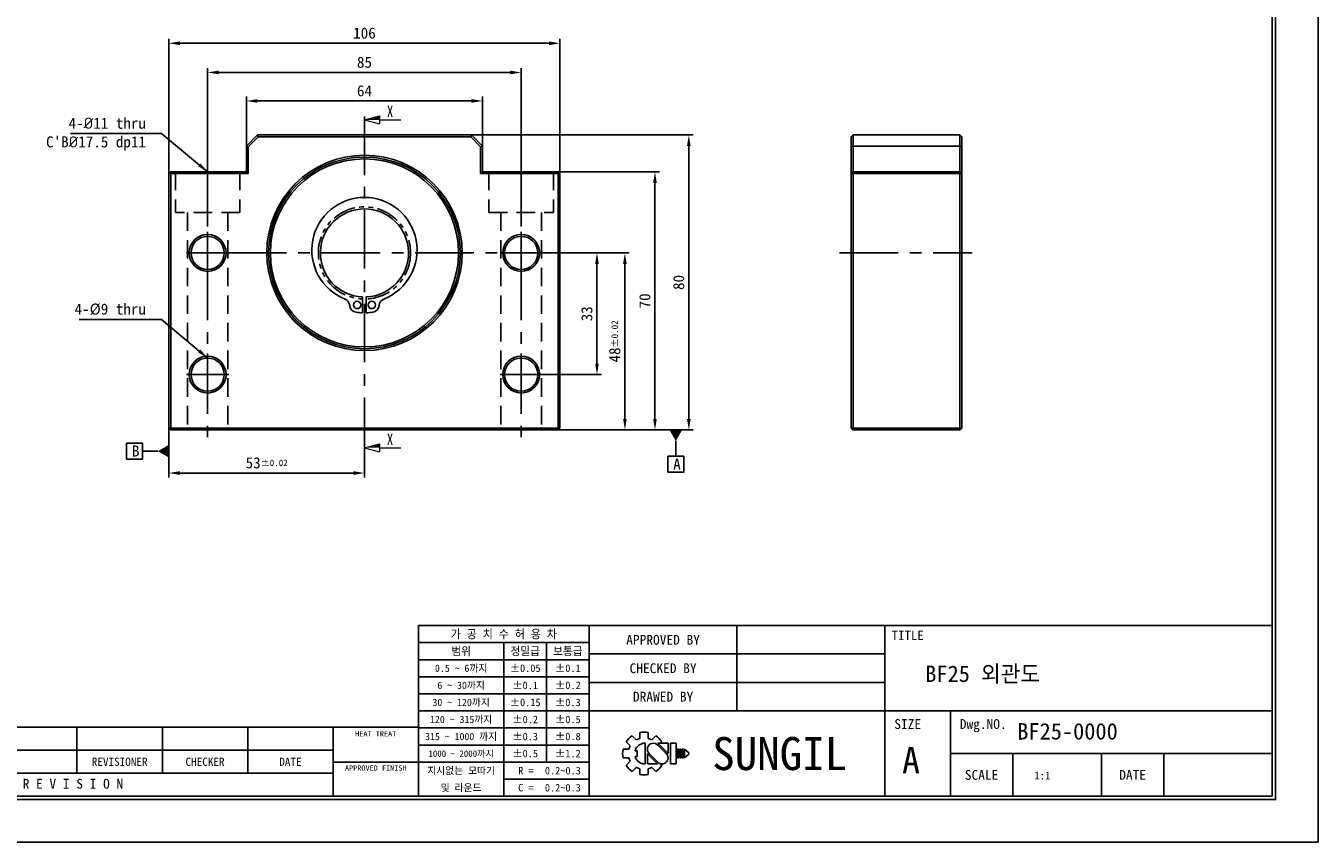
# Model space of a CAD drawing. Header units: millimetres. Extents: x 0 to 529, y 0 to 374.
# Tile 2 of 3: x 178 to 529, y 0 to 221. Entities that reach past the tile are written whole.
import ezdxf
from ezdxf.enums import TextEntityAlignment as Align

# ---------------------------------------------------------------- set-up
doc = ezdxf.new("R2010")
doc.units = ezdxf.units.MM
for name, pattern in [('CENTER', [50.8, 31.75, -6.35, 6.35, -6.35]), ('DASHED', [0.75, 0.5, -0.25]), ('PHANTOM', [2.5, 1.25, -0.25, 0.25, -0.25, 0.25, -0.25])]:
    doc.linetypes.add(name, pattern=pattern)
doc.layers.get('0').update_dxf_attribs({"linetype": 'CONTINUOUS'})
doc.layers.get('DEFPOINTS').update_dxf_attribs({"linetype": 'CONTINUOUS'})
for name, color, linetype in [('center', 1, 'CENTER'), ('hidden', 2, 'DASHED'), ('L1', 7, 'CONTINUOUS'), ('OUTLINE', 7, 'CONTINUOUS'), ('phantom', 6, 'PHANTOM')]:
    doc.layers.add(name, color=color, linetype=linetype)
doc.dimstyles.get("Standard").update_dxf_attribs({"dimtxt": 3, "dimasz": 3, "dimexe": 1.2, "dimexo": 0, "dimgap": 1.2, "dimtad": 1, "dimdec": 3, "dimzin": 11, "dimdsep": 46, "dimtxsty": 'Standard', "dimcen": 0, "dimclrd": 5, "dimclre": 5, "dimclrt": 3, "dimadec": 0, "dimazin": 0, "dimtfac": 0.6, "dimtdec": 3, "dimtmove": 0, "dimatfit": 3, "dimfxl": 0, "dimtolj": 1, "dimtzin": 11, "dimarcsym": 0})

# ---------------------------------------------------------------- blocks, each defined once
blk = doc.blocks.new('표제란')
at = {"layer": 'L1', "color": 0}
for p, q in [((297, 0), (297, 210)), ((0, 0), (297, 0))]:
    blk.add_line(p, q, dxfattribs=at)
at = {"layer": 'L1'}
for p, q in [((290, 33), (160, 33)), ((160, 33), (160, 7)), ((186, 33), (186, 7)), ((208.5, 33), (208.5, 20)), ((231, 33), (231, 7)), ((186, 30.4), (160, 30.4)), ((173, 30.4), (173, 7)), ((179.5, 30.4), (179.5, 12.2)), ((186, 27.8), (160, 27.8)), ((231, 28.67), (186, 28.67)), ((186, 25.2), (160, 25.2)), ((231, 24.33), (186, 24.33)), ((186, 22.6), (160, 22.6)), ((186, 20), (160, 20)), ((290, 20), (186, 20)), ((241, 20), (241, 7)), ((160, 17.5), (62, 17.5)), ((108, 17.5), (108, 10.5)), ((121, 17.5), (121, 10.5)), ((134, 17.5), (134, 10.5)), ((147, 17.5), (147, 7)), ((186, 17.4), (160, 17.4)), ((192.55, 16.22), (193.17, 15.6)), ((193.7, 16.69), (193.7, 15.81)), ((195, 16.69), (195, 15.81)), ((195.52, 15.6), (196.14, 16.22)), ((147, 14), (62, 14)), ((186, 14.8), (160, 14.8)), ((191.15, 14.15), (192.03, 14.15)), ((191.15, 14.15), (192.03, 14.15)), ((191.63, 15.3), (192.25, 14.68)), ((192.98, 13.93), (193.28, 13.93)), ((193.28, 13.93), (193.28, 13.07)), ((194.5, 15.08), (194.5, 11.92)), ((197.74, 13.5), (196.41, 14.83)), ((198.02, 13.53), (196.47, 15.08)), ((196.47, 15.08), (198.02, 15.08)), ((196.84, 15.08), (197.06, 15.3)), ((198.02, 15.08), (198.02, 13.5)), ((198.39, 15.08), (198.39, 11.92)), ((198.39, 15.08), (199.26, 15.08)), ((199.26, 15.08), (199.26, 11.92)), ((199.41, 14.15), (199.41, 12.85)), ((199.41, 14.15), (199.62, 14.15)), ((199.62, 14.15), (199.62, 12.85)), ((199.78, 14.15), (199.78, 12.85)), ((199.78, 14.15), (199.99, 14.15)), ((199.99, 14.15), (199.99, 12.85)), ((200.14, 14.15), (200.14, 12.85)), ((200.14, 14.15), (200.36, 14.15)), ((200.36, 14.15), (200.36, 12.85)), ((200.51, 14.15), (200.51, 12.85)), ((200.51, 14.15), (201.16, 13.61)), ((147, 12.2), (160, 12.2)), ((186, 12.2), (160, 12.2)), ((191.15, 12.85), (192.03, 12.85)), ((191.63, 11.7), (192.25, 12.32)), ((192.98, 13.07), (193.28, 13.07)), ((194.86, 13.5), (194.86, 11.92)), ((194.86, 13.47), (196.42, 11.92)), ((194.86, 11.92), (196.42, 11.92)), ((195.14, 13.5), (196.47, 12.17)), ((196.79, 11.98), (197.06, 11.7)), ((198.39, 11.92), (199.26, 11.92)), ((199.41, 12.85), (199.62, 12.85)), ((199.78, 12.85), (199.99, 12.85)), ((200.14, 12.85), (200.36, 12.85)), ((201.16, 13.39), (200.51, 12.85)), ((201.16, 13.61), (201.16, 13.5)), ((201.16, 13.61), (201.16, 13.39)), ((201.16, 13.5), (201.16, 13.39)), ((290, 13.5), (241, 13.5)), ((250.5, 13.5), (250.5, 7)), ((264, 13.5), (264, 7)), ((273.5, 13.5), (273.5, 7)), ((147, 10.5), (62, 10.5)), ((192.55, 10.78), (193.17, 11.4)), ((193.7, 11.19), (193.7, 10.31)), ((195, 11.19), (195, 10.31)), ((195.52, 11.4), (196.14, 10.78)), ((186, 9.6), (173, 9.6))]:
    blk.add_line(p, q, dxfattribs=at)
at = {"layer": 'L1', "const_width": 0.25}
blk.add_lwpolyline([(290.5, 6.5), (290.5, 203.5), (10, 203.5), (10, 6.5)], close=True, dxfattribs=at)
at = {"layer": 'L1'}
blk.add_lwpolyline([(290, 7), (290, 203), (10.5, 203), (10.5, 7)], close=True, dxfattribs=at)
for centre, radius, start, end in [((194.35, 13.5), 3.26, 123.4943, 146.5057), ((194.35, 13.5), 2.4, 105.6872, 119.3128), ((194.35, 13.5), 3.26, 78.4943, 101.5057), ((194.35, 13.5), 2.4, 60.6872, 74.3128), ((194.35, 13.5), 3.26, 33.4943, 56.5057), ((194.35, 13.5), 3.26, 168.4943, 191.5057), ((194.35, 13.5), 2.4, 150.6872, 164.3128), ((194.5, 13.5), 1.58, 90, 164.0671), ((195.78, 14.16), 0.919, 43.2202, 225.8282), ((194.35, 13.5), 2.4, 195.6872, 209.3128), ((194.5, 13.5), 1.58, 195.9329, 270), ((197.1, 12.84), 0.919, 223.2202, 45.8282), ((194.35, 13.5), 3.26, 213.4943, 236.5057), ((194.35, 13.5), 2.4, 240.6872, 254.3128), ((194.35, 13.5), 3.26, 258.4943, 281.5057), ((194.35, 13.5), 2.4, 285.6872, 299.3128), ((194.35, 13.5), 3.26, 303.4943, 326.5057)]:
    blk.add_arc(centre, radius, start, end, dxfattribs=at)
for p in [(208.5, 28.67), (208.5, 24.33)]:
    blk.add_point(p, dxfattribs=at)
for s, height, p in [('가 공 치 수 허 용 차', 1.3, (173, 31.7)), ('APPROVED BY', 1.5, (197.25, 30.83)), ('TITLE', 1.444, (234.5, 31.5)), ('범위', 1.25, (166.5, 29.1)), ('정밀급', 1.25, (176.25, 29.1)), ('보통급', 1.25, (182.75, 29.1)), ('0.5 ~ 6까지', 1.1, (166.5, 26.5)), ('%%P0.05', 1.15, (176.25, 26.5)), ('%%P0.1', 1.15, (182.75, 26.5)), ('CHECKED BY', 1.5, (197.25, 26.5)), ('6 ~ 30까지', 1.1, (166.5, 23.9)), ('%%P0.1', 1.15, (176.25, 23.9)), ('%%P0.2', 1.15, (182.75, 23.9)), ('30 ~ 120까지', 1.1, (166.5, 21.3)), ('%%P0.15', 1.15, (176.25, 21.3)), ('%%P0.3', 1.15, (182.75, 21.3)), ('DRAWED BY', 1.5, (197.25, 22.17)), ('120 ~ 315까지', 1.1, (166.5, 18.7)), ('%%P0.2', 1.15, (176.25, 18.7)), ('%%P0.5', 1.15, (182.75, 18.7)), ('SIZE', 1.5, (234.5, 18)), ('Dwg.NO.', 1.5, (246, 18)), ('HEAT TREAT', 0.8, (153.5, 16.5)), ('315 ~ 1000 까지', 1.1, (166.5, 16.1)), ('%%P0.3', 1.15, (176.25, 16.1)), ('%%P0.8', 1.15, (182.75, 16.1)), ('SUNGIL', 5.032, (215, 13.5)), ('1000 ~ 2000까지', 0.99, (166.5, 13.49)), ('%%P0.5', 1.15, (176.25, 13.5)), ('%%P1.2', 1.15, (182.75, 13.5)), ('A', 4, (235, 12.5)), ('REVISIONER', 1.25, (114.5, 12.25)), ('CHECKER', 1.25, (127.5, 12.25)), ('DATE', 1.25, (140.5, 12.25)), ('APPROVED FINISH', 0.8, (153.5, 11.3)), ('지시없는 모따기', 1.1, (166.5, 10.9)), ('R = ', 1.15, (176.75, 10.9)), ('SCALE', 1.5, (245.75, 10.25)), ('DATE', 1.5, (268.75, 10.25)), ('R E V I S I O N', 1.5, (107.38, 8.9)), ('및 라운드', 1.1, (166.5, 8.3)), ('C = ', 1.15, (176.75, 8.3))]:
    blk.add_text(s, height=height, dxfattribs=at).set_placement(p, align=Align.MIDDLE_CENTER)
for tag, p in [('필렛', (179.25, 10.9)), ('모따기', (179.25, 8.3))]:
    blk.add_attdef(tag, text='', height=1.15, dxfattribs=at).set_placement(p, align=Align.MIDDLE_LEFT)
at = {"layer": 'OUTLINE', "ltscale": 0.5}
for tag, p, height in [('TITLE', (237.17, 24.41), 2.5), ('도번', (251.18, 15.64), 2.5), ('SCALE', (253.78, 9.55), 1.2), ('DATE', (277.02, 9.51), 1.2)]:
    blk.add_attdef(tag, p, '', height=height, dxfattribs=at)
blk = doc.blocks.new('*D3')
at = {"layer": 'DEFPOINTS', "color": 0}
for p in [(302.18, 201.03), (238.18, 188.81), (302.18, 188.81)]:
    blk.add_point(p, dxfattribs=at)
at = {"layer": 'OUTLINE', "color": 5, "lineweight": -2}
for p, q in [((238.18, 188.81), (238.18, 202.23)), ((241.18, 201.03), (299.18, 201.03)), ((302.18, 188.81), (302.18, 202.23))]:
    blk.add_line(p, q, dxfattribs=at)
at = {"layer": 'OUTLINE', "color": 5}
for points in [[(241.18, 201.53), (241.18, 200.53), (238.18, 201.03)], [(299.18, 201.53), (299.18, 200.53), (302.18, 201.03)]]:
    blk.add_solid(points, dxfattribs=at)
at = {"layer": 'OUTLINE', "color": 3, "insert": (270.18, 203.77), "char_height": 3, "attachment_point": 5}
blk.add_mtext('\\A1;64', dxfattribs=at)
blk = doc.blocks.new('*D4')
at = {"layer": 'DEFPOINTS', "color": 0}
for p in [(312.68, 208.76), (227.68, 182.81), (312.68, 182.81)]:
    blk.add_point(p, dxfattribs=at)
at = {"layer": 'OUTLINE', "color": 5, "lineweight": -2}
for p, q in [((227.68, 182.81), (227.68, 209.96)), ((230.68, 208.76), (309.68, 208.76)), ((312.68, 182.81), (312.68, 209.96))]:
    blk.add_line(p, q, dxfattribs=at)
at = {"layer": 'OUTLINE', "color": 5}
for points in [[(230.68, 209.26), (230.68, 208.26), (227.68, 208.76)], [(309.68, 209.26), (309.68, 208.26), (312.68, 208.76)]]:
    blk.add_solid(points, dxfattribs=at)
at = {"layer": 'OUTLINE', "color": 3, "insert": (270.18, 211.5), "char_height": 3, "attachment_point": 5}
blk.add_mtext('\\A1;85', dxfattribs=at)
blk = doc.blocks.new('*D5')
at = {"layer": 'DEFPOINTS', "color": 0}
for p in [(323.18, 216.68), (217.18, 181.31), (323.18, 181.31)]:
    blk.add_point(p, dxfattribs=at)
at = {"layer": 'OUTLINE', "color": 5, "lineweight": -2}
for p, q in [((217.18, 181.31), (217.18, 217.88)), ((323.18, 181.31), (323.18, 217.88)), ((220.18, 216.68), (320.18, 216.68))]:
    blk.add_line(p, q, dxfattribs=at)
at = {"layer": 'OUTLINE', "color": 5}
for points in [[(220.18, 217.18), (220.18, 216.18), (217.18, 216.68)], [(320.18, 217.18), (320.18, 216.18), (323.18, 216.68)]]:
    blk.add_solid(points, dxfattribs=at)
at = {"layer": 'OUTLINE', "color": 3, "insert": (270.18, 219.42), "char_height": 3, "attachment_point": 5}
blk.add_mtext('\\A1;106', dxfattribs=at)
blk = doc.blocks.new('*D6')
at = {"layer": 'DEFPOINTS', "color": 0}
for p in [(318.43, 159.81), (318.43, 126.81), (333.21, 126.81)]:
    blk.add_point(p, dxfattribs=at)
at = {"layer": 'OUTLINE', "color": 5, "lineweight": -2}
for p, q in [((318.43, 159.81), (334.41, 159.81)), ((333.21, 156.81), (333.21, 129.81)), ((318.43, 126.81), (334.41, 126.81))]:
    blk.add_line(p, q, dxfattribs=at)
at = {"layer": 'OUTLINE', "color": 5}
for points in [[(332.71, 156.81), (333.71, 156.81), (333.21, 159.81)], [(332.71, 129.81), (333.71, 129.81), (333.21, 126.81)]]:
    blk.add_solid(points, dxfattribs=at)
at = {"layer": 'OUTLINE', "color": 3, "insert": (330.48, 143.31), "char_height": 3, "attachment_point": 5, "rotation": 90}
blk.add_mtext('\\A1;33', dxfattribs=at)
blk = doc.blocks.new('*D7')
at = {"layer": 'DEFPOINTS', "color": 0}
for p in [(318.43, 159.81), (322.68, 111.81), (340.78, 111.81)]:
    blk.add_point(p, dxfattribs=at)
at = {"layer": 'OUTLINE', "color": 5, "lineweight": -2}
for p, q in [((318.43, 159.81), (341.98, 159.81)), ((340.78, 156.81), (340.78, 114.81)), ((322.68, 111.81), (341.98, 111.81))]:
    blk.add_line(p, q, dxfattribs=at)
at = {"layer": 'OUTLINE', "color": 5}
for points in [[(340.28, 156.81), (341.28, 156.81), (340.78, 159.81)], [(340.28, 114.81), (341.28, 114.81), (340.78, 111.81)]]:
    blk.add_solid(points, dxfattribs=at)
at = {"layer": 'OUTLINE', "color": 3, "insert": (338.04, 135.81), "char_height": 3, "attachment_point": 5, "rotation": 90}
blk.add_mtext('\\A1;48{\\H1.800000;±0.02}', dxfattribs=at)
blk = doc.blocks.new('*D8')
at = {"layer": 'DEFPOINTS', "color": 0}
for p in [(322.68, 181.81), (348.93, 181.81), (322.68, 111.81)]:
    blk.add_point(p, dxfattribs=at)
at = {"layer": 'OUTLINE', "color": 5, "lineweight": -2}
for p, q in [((322.68, 181.81), (350.13, 181.81)), ((348.93, 114.81), (348.93, 178.81)), ((322.68, 111.81), (350.13, 111.81))]:
    blk.add_line(p, q, dxfattribs=at)
at = {"layer": 'OUTLINE', "color": 5}
for points in [[(348.43, 178.81), (349.43, 178.81), (348.93, 181.81)], [(348.43, 114.81), (349.43, 114.81), (348.93, 111.81)]]:
    blk.add_solid(points, dxfattribs=at)
at = {"layer": 'OUTLINE', "color": 3, "insert": (346.19, 146.81), "char_height": 3, "attachment_point": 5, "rotation": 90}
blk.add_mtext('\\A1;70', dxfattribs=at)
blk = doc.blocks.new('*D9')
at = {"layer": 'DEFPOINTS', "color": 0}
for p in [(299.18, 191.81), (358.11, 191.81), (322.68, 111.81)]:
    blk.add_point(p, dxfattribs=at)
at = {"layer": 'OUTLINE', "color": 5, "lineweight": -2}
for p, q in [((299.18, 191.81), (359.31, 191.81)), ((358.11, 114.81), (358.11, 188.81)), ((322.68, 111.81), (359.31, 111.81))]:
    blk.add_line(p, q, dxfattribs=at)
at = {"layer": 'OUTLINE', "color": 5}
for points in [[(357.61, 188.81), (358.61, 188.81), (358.11, 191.81)], [(357.61, 114.81), (358.61, 114.81), (358.11, 111.81)]]:
    blk.add_solid(points, dxfattribs=at)
at = {"layer": 'OUTLINE', "color": 3, "insert": (355.38, 151.81), "char_height": 3, "attachment_point": 5, "rotation": 90}
blk.add_mtext('\\A1;80', dxfattribs=at)
blk = doc.blocks.new('*D10')
at = {"layer": 'DEFPOINTS', "color": 0}
for p in [(217.18, 113.17), (270.18, 105.03), (217.18, 100.12)]:
    blk.add_point(p, dxfattribs=at)
at = {"layer": 'OUTLINE', "color": 5, "lineweight": -2}
for p, q in [((217.18, 113.17), (217.18, 98.92)), ((270.18, 105.03), (270.18, 98.92)), ((267.18, 100.12), (220.18, 100.12))]:
    blk.add_line(p, q, dxfattribs=at)
at = {"layer": 'OUTLINE', "color": 5}
for points in [[(220.18, 100.62), (220.18, 99.62), (217.18, 100.12)], [(267.18, 100.62), (267.18, 99.62), (270.18, 100.12)]]:
    blk.add_solid(points, dxfattribs=at)
at = {"layer": 'OUTLINE', "color": 3, "insert": (243.68, 102.86), "char_height": 3, "attachment_point": 5}
blk.add_mtext('\\A1;53{\\H1.800000;±0.02}', dxfattribs=at)
blk = doc.blocks.new('_DatumFilled')
at = {"color": 0, "linetype": 'ByBlock'}
blk.add_solid([(0, 0.58), (-1, 0), (0, -0.58)], dxfattribs=at)

msp = doc.modelspace()

# ---------------------------------------------------------------- linework, layer by layer
at = {"layer": 'center', "ltscale": 0.5}
for p, q in [((270.1784, 196.823), (270.1784, 105.0264)), ((227.6784, 182.8121), (227.6784, 109.8886)), ((312.6784, 182.8121), (312.6784, 109.8886)), ((233.1675, 159.8121), (307.1893, 159.8121)), ((398.9425, 159.8121), (434.8884, 159.8121))]:
    msp.add_line(p, q, dxfattribs=at)
at = {"layer": 'center'}
for p, q in [((227.6784, 165.5621), (227.6784, 154.0621)), ((312.6784, 165.5621), (312.6784, 154.0621)), ((221.9284, 159.8121), (233.4284, 159.8121)), ((306.9284, 159.8121), (318.4284, 159.8121)), ((227.6784, 132.5621), (227.6784, 121.0621)), ((312.6784, 132.5621), (312.6784, 121.0621)), ((221.9284, 126.8121), (233.4284, 126.8121)), ((306.9284, 126.8121), (318.4284, 126.8121))]:
    msp.add_line(p, q, dxfattribs=at)
at = {"layer": 'hidden', "ltscale": 10}
for p, q in [((218.9284, 181.8121), (218.9284, 170.8121)), ((236.4284, 181.8121), (236.4284, 170.8121)), ((303.9284, 181.8121), (303.9284, 170.8121)), ((321.4284, 181.8121), (321.4284, 170.8121)), ((236.4284, 170.8121), (218.9284, 170.8121)), ((222.1784, 170.8121), (222.1784, 111.8121)), ((233.1784, 170.8121), (233.1784, 111.8121)), ((303.9284, 170.8121), (321.4284, 170.8121)), ((307.1784, 170.8121), (307.1784, 111.8121)), ((318.1784, 170.8121), (318.1784, 111.8121))]:
    msp.add_line(p, q, dxfattribs=at)
at = {"layer": 'OUTLINE', "lineweight": 9}
for p, q in [((270.1784, 195.8864), (274.2968, 196.9899)), ((274.2968, 196.9899), (274.2968, 194.7828)), ((270.1784, 195.8864), (274.2968, 194.7828)), ((274.2968, 195.8864), (280.0008, 195.8864)), ((270.1784, 106.9599), (274.2968, 108.0635)), ((270.1784, 106.9599), (274.2968, 105.8564)), ((274.2968, 108.0635), (274.2968, 105.8564)), ((274.2968, 106.9599), (280.0008, 106.9599))]:
    msp.add_line(p, q, dxfattribs=at)
at = {"layer": 'OUTLINE'}
for p, q in [((238.1784, 188.8121), (241.1784, 191.8121)), ((241.3855, 191.3121), (238.6784, 188.605)), ((241.3855, 191.3121), (241.1784, 191.8121)), ((241.1784, 191.8121), (299.1784, 191.8121)), ((298.9713, 191.3121), (241.3855, 191.3121)), ((298.9713, 191.3121), (299.1784, 191.8121)), ((301.6784, 188.605), (298.9713, 191.3121)), ((299.1784, 191.8121), (302.1784, 188.8121)), ((402.1112, 191.3121), (402.6112, 191.8121)), ((402.1112, 188.605), (402.1112, 191.3121)), ((402.6112, 191.8121), (402.6112, 188.8121)), ((402.6112, 191.8121), (431.6112, 191.8121)), ((431.6112, 188.8121), (431.6112, 191.8121)), ((431.6112, 191.8121), (432.1112, 191.3121)), ((432.1112, 191.3121), (432.1112, 188.605)), ((238.1784, 181.8121), (238.1784, 188.8121)), ((238.6784, 188.605), (238.1784, 188.8121)), ((238.6784, 188.605), (238.6784, 181.3121)), ((302.1784, 188.8121), (301.6784, 188.605)), ((301.6784, 181.3121), (301.6784, 188.605)), ((302.1784, 188.8121), (302.1784, 181.8121)), ((402.6112, 188.8121), (402.1112, 188.605)), ((402.1112, 181.3121), (402.1112, 188.605)), ((402.6112, 188.8121), (402.6112, 181.8121)), ((431.6112, 188.8121), (402.6112, 188.8121)), ((431.6112, 188.8121), (432.1112, 188.605)), ((431.6112, 181.8121), (431.6112, 188.8121)), ((432.1112, 188.605), (432.1112, 181.3121)), ((217.1784, 181.3121), (217.6784, 181.8121)), ((217.1784, 112.3121), (217.1784, 181.3121)), ((217.1784, 181.3121), (217.6784, 181.3121)), ((217.6784, 181.3121), (217.6784, 181.8121)), ((217.6784, 181.8121), (238.1784, 181.8121)), ((217.6784, 181.3121), (217.6784, 112.3121)), ((238.6784, 181.3121), (217.6784, 181.3121)), ((238.6784, 181.3121), (238.1784, 181.8121)), ((302.1784, 181.8121), (301.6784, 181.3121)), ((322.6784, 181.3121), (301.6784, 181.3121)), ((302.1784, 181.8121), (322.6784, 181.8121)), ((322.6784, 181.8121), (323.1784, 181.3121)), ((322.6784, 181.8121), (322.6784, 181.3121)), ((322.6784, 112.3121), (322.6784, 181.3121)), ((322.6784, 181.3121), (323.1784, 181.3121)), ((323.1784, 181.3121), (323.1784, 112.3121)), ((402.6112, 181.8121), (402.1112, 181.3121)), ((402.1112, 112.3121), (402.1112, 181.3121)), ((402.1112, 181.3121), (402.6112, 181.3121)), ((402.6112, 181.8121), (431.6112, 181.8121)), ((402.6112, 181.8121), (402.6112, 181.3121)), ((402.6112, 181.3121), (402.6112, 112.3121)), ((431.6112, 181.3121), (402.6112, 181.3121)), ((431.6112, 181.8121), (432.1112, 181.3121)), ((431.6112, 181.8121), (431.6112, 181.3121)), ((431.6112, 112.3121), (431.6112, 181.3121)), ((431.6112, 181.3121), (432.1112, 181.3121)), ((432.1112, 181.3121), (432.1112, 112.3121)), ((269.6784, 147.8726), (269.6784, 143.5726)), ((270.6784, 147.8726), (270.6784, 143.5726)), ((217.1784, 112.3121), (217.6784, 112.3121)), ((217.6784, 111.8121), (217.1784, 112.3121)), ((217.6784, 112.3121), (322.6784, 112.3121)), ((217.6784, 111.8121), (217.6784, 112.3121)), ((322.6784, 111.8121), (322.6784, 112.3121)), ((323.1784, 112.3121), (322.6784, 111.8121)), ((322.6784, 112.3121), (323.1784, 112.3121)), ((402.6112, 111.8121), (402.1112, 112.3121)), ((402.1112, 112.3121), (402.6112, 112.3121)), ((402.6112, 112.3121), (431.6112, 112.3121)), ((402.6112, 112.3121), (402.6112, 111.8121)), ((431.6112, 112.3121), (432.1112, 112.3121)), ((432.1112, 112.3121), (431.6112, 111.8121)), ((431.6112, 112.3121), (431.6112, 111.8121)), ((322.6784, 111.8121), (217.6784, 111.8121)), ((431.6112, 111.8121), (402.6112, 111.8121))]:
    msp.add_line(p, q, dxfattribs=at)
at = {"layer": 'OUTLINE', "color": 5, "ltscale": 0.5}
for points in [[(354.5827, 108.8121), (354.5827, 104.6544)], [(214.1784, 106.0457), (210.0207, 106.0457)]]:
    msp.add_lwpolyline(points, dxfattribs=at)
for points in [[(210.0207, 103.8857), (205.7007, 103.8857), (205.7007, 108.2057), (210.0207, 108.2057)], [(352.4227, 100.3344), (356.7427, 100.3344), (356.7427, 104.6544), (352.4227, 104.6544)]]:
    msp.add_lwpolyline(points, close=True, dxfattribs=at)
at = {"layer": 'OUTLINE'}
for centre, radius in [((270.1784, 159.8121), 26.5), ((270.1784, 159.8121), 26), ((270.1784, 159.8121), 25.5), ((227.6784, 159.8121), 5), ((312.6784, 159.8121), 5), ((227.6784, 159.8121), 4.5), ((312.6784, 159.8121), 4.5), ((268.1784, 145.706), 1), ((272.1784, 145.706), 1), ((227.6784, 126.8121), 5), ((227.6784, 126.8121), 4.5), ((312.6784, 126.8121), 5), ((312.6784, 126.8121), 4.5)]:
    msp.add_circle(centre, radius, dxfattribs=at)
for centre, radius, start, end in [((270.1784, 160.5871), 14.275, 291.603512, 248.39658), ((270.1784, 159.8121), 11.95, 272.398059, 267.602033), ((264.1863, 145.4554), 2, 3.59192, 68.39658), ((276.1706, 145.4554), 2, 111.603512, 176.408172), ((268.1784, 145.706), 2, 183.59192, 261.930317), ((270.1784, 159.8121), 16.2472, 261.930317, 268.23652), ((270.1784, 159.8121), 16.2472, 271.763572, 278.069775), ((272.1784, 145.706), 2, 278.069775, 356.408172)]:
    msp.add_arc(centre, radius, start, end, dxfattribs=at)
at = {"layer": 'OUTLINE', "lineweight": 9}
for points in [[(270.1784, 195.8864), (274.2968, 196.9899), (274.2968, 195.8864)], [(270.1784, 106.9599), (274.2968, 108.0635), (274.2968, 106.9599)]]:
    msp.add_solid(points, dxfattribs=at)
at = {"layer": 'phantom', "ltscale": 5}
msp.add_circle((270.1784, 159.8121), 12.5, dxfattribs=at)

# ---------------------------------------------------------------- block references
at = {"layer": 'OUTLINE'}
ref = msp.add_blockref('표제란', (0, 0), dxfattribs=dict(at, xscale=1.78012422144, yscale=1.78012422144, zscale=1.78012422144))
ref.add_attrib('SCALE', '1:1', (451.7618, 17.0046), dxfattribs={"ltscale": 0.5, "height": 2.13615})
ref.add_attrib('도번', 'BF25-0000', (447.1337, 27.8455), dxfattribs={"ltscale": 0.5, "height": 4.45031})
ref.add_attrib('TITLE', 'BF25 외관도', (422.1844, 43.4455), dxfattribs={"ltscale": 0.5, "height": 4.45031})
ref.add_attrib('필렛', '0.2~0.3', dxfattribs={"layer": 'L1', "height": 2.04714}).set_placement((319.0873, 19.4034), align=Align.MIDDLE_LEFT)
ref.add_attrib('모따기', '0.2~0.3', dxfattribs={"layer": 'L1', "height": 2.04714}).set_placement((319.0873, 14.775), align=Align.MIDDLE_LEFT)
at = {"layer": 'OUTLINE', "color": 5, "ltscale": 0.5, "yscale": 3, "zscale": 3}
for p, xscale, rotation in [((354.5827, 111.8121), 3, 90), ((217.1784, 106.0457), -3, 180)]:
    msp.add_blockref('_DatumFilled', p, dxfattribs=dict(at, xscale=xscale, rotation=rotation))

# ---------------------------------------------------------------- texts
at = {"lineweight": 9, "width": 0.8}
for p in [(276.2844, 196.6476), (276.2844, 107.7212)]:
    msp.add_text('X', height=3.0888, dxfattribs=at).set_placement(p)
at = {"layer": 'OUTLINE', "color": 3, "char_height": 3, "attachment_point": 9}
for s, insert in [('\\A1;4-{\\fISOCPEUR|b0|i0|c0|p34;%%C}11 thru', (210.9581, 193.4474)), ("\\A1;C'B{\\fISOCPEUR|b0|i0|c0|p34;%%C}17.5 dp11", (210.9581, 187.5772)), ('\\A1;4-%%c9 thru', (210.9581, 142.9474))]:
    msp.add_mtext(s, dxfattribs=dict(at, insert=insert))
at = {"layer": 'OUTLINE', "color": 3, "ltscale": 0.5, "char_height": 3, "attachment_point": 9}
for s, insert in [('\\A1;B', (209.1973, 104.5988)), ('\\A1;A', (355.9192, 101.0475))]:
    msp.add_mtext(s, dxfattribs=dict(at, insert=insert))

# ---------------------------------------------------------------- dimensions: what is measured, and where the dimension line sits
at = {"layer": 'OUTLINE'}
for base, p1, p2, picture, middle in [((323.1784, 216.6793), (217.1784, 181.3121), (323.1784, 181.3121), '*D5', (270.1784, 219.4212)), ((312.6784, 208.7591), (227.6784, 182.8121), (312.6784, 182.8121), '*D4', (270.1784, 211.4971)), ((302.1784, 201.0278), (238.1784, 188.8121), (302.1784, 188.8121), '*D3', (270.1784, 203.7677))]:
    dim = msp.add_linear_dim(base=base, p1=p1, p2=p2, dimstyle='Standard', dxfattribs=at)
    dim.commit()
    dim.dimension.update_dxf_attribs({"geometry": picture, "text_midpoint": middle})
for base, p1, p2, picture, middle in [((358.1147, 191.8121), (322.6784, 111.8121), (299.1784, 191.8121), '*D9', (355.3767, 151.8121)), ((348.9282, 181.8121), (322.6784, 111.8121), (322.6784, 181.8121), '*D8', (346.1882, 146.8121)), ((333.2146, 126.8121), (318.4284, 159.8121), (318.4284, 126.8121), '*D6', (330.4767, 143.3121))]:
    dim = msp.add_linear_dim(base=base, p1=p1, p2=p2, angle=90, dimstyle='Standard', dxfattribs=at)
    dim.commit()
    dim.dimension.update_dxf_attribs({"geometry": picture, "text_midpoint": middle})
dim = msp.add_linear_dim(base=(340.78, 111.8121), p1=(318.4284, 159.8121), p2=(322.6784, 111.8121), angle=90, dimstyle='Standard', override={"dimgap": 1.2, "dimtol": 1, "dimlim": 0, "dimtp": 0.02, "dimtm": 0.02}, dxfattribs=at)
dim.commit()
dim.dimension.update_dxf_attribs({"geometry": '*D7', "text_midpoint": (338.0401, 135.8121)})
dim = msp.add_linear_dim(base=(217.1784, 100.12), p1=(270.1784, 105.0264), p2=(217.1784, 113.1713), dimstyle='Standard', override={"dimgap": 1.2, "dimtol": 1, "dimlim": 0, "dimtp": 0.02, "dimtm": 0.02}, dxfattribs=at)
dim.commit()
dim.dimension.update_dxf_attribs({"geometry": '*D10', "text_midpoint": (243.6784, 102.858)})

# ---------------------------------------------------------------- leaders
at = {"layer": 'OUTLINE', "annotation_type": 0, "has_hookline": 1, "hookline_direction": 1}
for points, text_width in [([(227.6784, 181.8121), (215.1581, 192.2474), (212.1581, 192.2474)], 20.4723), ([(227.6784, 131.3121), (215.1581, 141.7474), (212.1581, 141.7474)], 18.1234)]:
    msp.add_leader(points, dimstyle='Standard', dxfattribs=dict(at, text_width=text_width))

doc.saveas('drawing.dxf')
